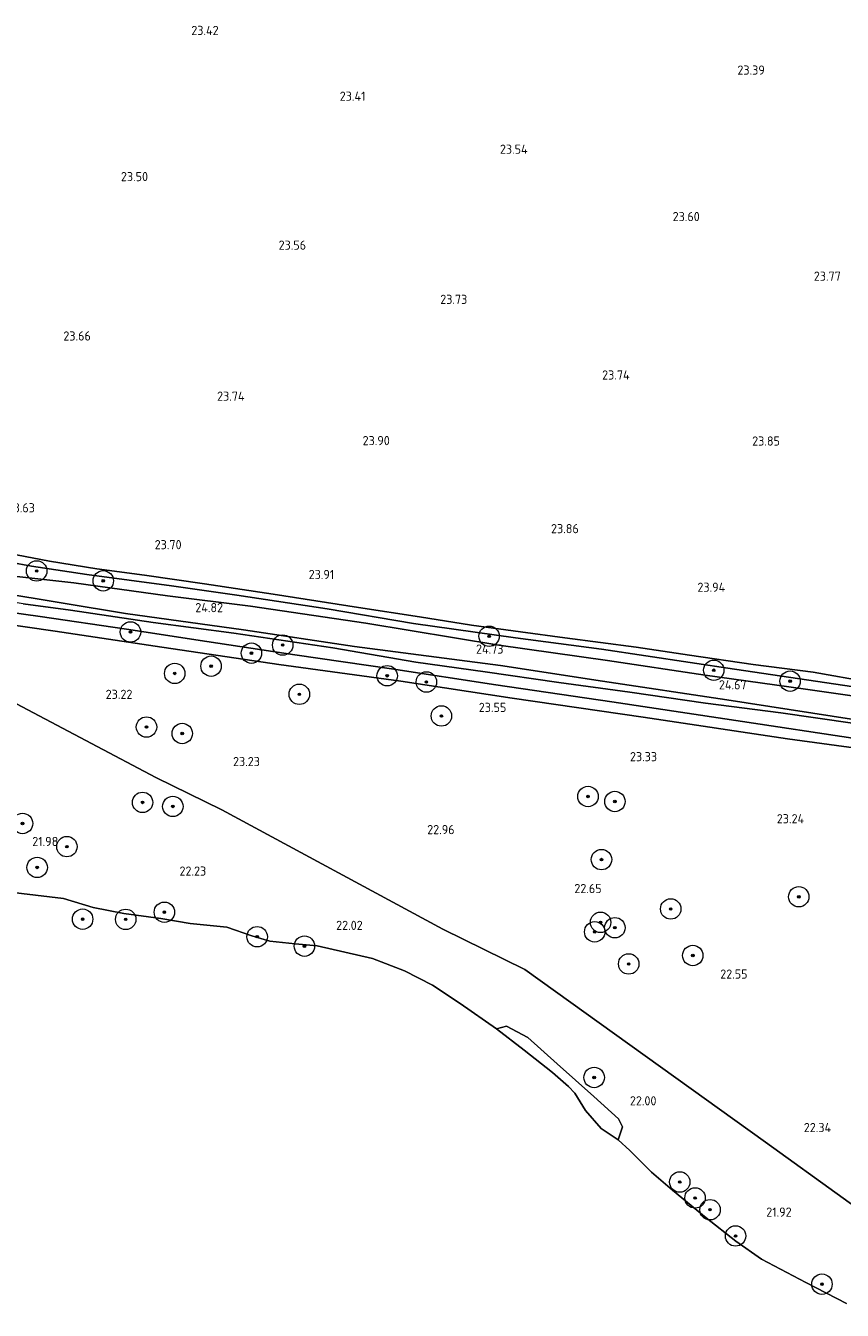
# Model space of a CAD drawing. Extents: x 184075 to 186166, y 346026 to 349063.
# Tile 74 of 136: x 184856 to 185016, y 347110 to 347362. Entities that reach past the tile are written whole.
import ezdxf
from ezdxf.enums import TextEntityAlignment as Align

# ---------------------------------------------------------------- set-up
doc = ezdxf.new("R2010")
doc.units = 0
for name, color, linetype, lineweight in [('B-ME-GR-BOOM-S', 90, 'Continuous', 25), ('B-ME-GR-BOUWLAND_AKKERBOUW-GV', 80, 'Continuous', 13), ('B-ME-GR-GRAS-GV', 60, 'Continuous', 13), ('B-ME-GW-TALUD_KRUIN-G', 90, 'Continuous', 18), ('B-ME-GW-TALUD_TEEN-G', 90, 'Continuous', 18), ('B-ME-IE-TERREINAFSCHEIDING_KUNSTMATIG_HEKWERK-G', 20, 'IE-TERREINAFSCHEIDING-KUNSTMATIG', 18), ('B-ME-OG-HOOGTEPUNT-S', 7, 'Continuous', 25), ('B-ME-OG-TERREIN_GROEN-GV', 7, 'Continuous', 18), ('B-ME-OG-WATER_POEL-GV', 7, 'Continuous', 18), ('B-ME-VH-VERHARDING_ASFALT-GV', 252, 'Continuous', 18)]:
    doc.layers.add(name, color=color, linetype=linetype, lineweight=lineweight)
doc.styles.add('NLCS-ISO-ANNOTATIVE-T18', font='NLCS-ISO.ttf', dxfattribs={"height": 1.8})
doc.linetypes.add('IE-TERREINAFSCHEIDING-KUNSTMATIG', pattern='A,4,[82,NLCS.SHX,S=0.75,R=90,X=0,Y=0],4,-2', length=10)

# ---------------------------------------------------------------- blocks, each defined once
blk = doc.blocks.new('SAL-HOOGTELABEL-SO')
at = {"color": 0, "linetype": 'ByBlock', "lineweight": -2, "style": 'NLCS-ISO-ANNOTATIVE-T18'}
blk.add_attdef('HOOGTE', text='', height=1.8, dxfattribs=at).set_placement((2.79, 0), align=Align.RIGHT)
blk = doc.blocks.new('SGR-BOOM_01-SO')
at = {"linetype": 'ByBlock', "lineweight": 18}
h = blk.add_hatch(color=0, dxfattribs=at)
h.dxf.hatch_style = 1
edge = h.paths.add_edge_path()
edge.add_arc((0, 0), 0.25, 0, 360)
at = {"color": 0, "linetype": 'ByBlock', "lineweight": 18}
for radius in [2, 0.25]:
    blk.add_circle((0, 0), radius, dxfattribs=at)

msp = doc.modelspace()

# ---------------------------------------------------------------- linework, layer by layer
at = {"layer": 'B-ME-GR-BOUWLAND_AKKERBOUW-GV'}
msp.add_polyline3d([(185021.362, 347233.27, 24.125), (185010.335, 347235.254, 23.955), (184998.612, 347236.755, 23.944), (184986.102, 347238.569, 23.971), (184975.701, 347240.16, 23.974), (184961.726, 347241.977, 24.098), (184953.016, 347243.17, 24.102), (184943.416, 347244.423, 24.106), (184933.238, 347246.083, 24.106), (184921.32, 347247.922, 23.99), (184904.604, 347250.491, 23.959), (184891.146, 347252.524, 23.874), (184879.402, 347254.221, 23.831), (184870.043, 347255.466, 23.797), (184860.799, 347256.98, 23.692), (184847.84, 347259.44, 23.928)], dxfattribs=at)
at = {"layer": 'B-ME-GR-GRAS-GV'}
for points in [[(184847.84, 347259.44, 23.928), (184860.799, 347256.98, 23.692), (184870.043, 347255.466, 23.797), (184879.402, 347254.221, 23.831), (184891.146, 347252.524, 23.874), (184904.604, 347250.491, 23.959), (184921.32, 347247.922, 23.99), (184933.238, 347246.083, 24.106), (184943.416, 347244.423, 24.106), (184953.016, 347243.17, 24.102), (184961.726, 347241.977, 24.098), (184975.701, 347240.16, 23.974), (184986.102, 347238.569, 23.971), (184998.612, 347236.755, 23.944), (185010.335, 347235.254, 23.955), (185021.362, 347233.27, 24.125)], [(184848.704, 347257.56, 24.616), (184857.268, 347255.995, 24.608), (184868.128, 347254.393, 24.631), (184884.7, 347252.146, 24.651), (184897.47, 347250.332, 24.686), (184915.142, 347247.614, 24.686), (184932.056, 347244.78, 24.736), (184952.032, 347241.936, 24.674), (184968.907, 347239.754, 24.643), (184994.964, 347235.826, 24.624), (185025.336, 347231.295, 24.655)], [(185025.336, 347231.295, 24.655), (184994.964, 347235.826, 24.624), (184968.907, 347239.754, 24.643), (184952.032, 347241.936, 24.674), (184932.056, 347244.78, 24.736), (184915.142, 347247.614, 24.686), (184897.47, 347250.332, 24.686), (184884.7, 347252.146, 24.651), (184868.128, 347254.393, 24.631), (184857.268, 347255.995, 24.608), (184848.704, 347257.56, 24.616)], [(185028.023, 347229.15, 24.709), (185008.367, 347231.958, 24.709), (184989.209, 347234.675, 24.666), (184970.092, 347237.5, 24.72), (184948.759, 347240.529, 24.744), (184922.722, 347244.846, 24.778), (184900.169, 347248.158, 24.782), (184883.896, 347250.215, 24.728), (184865.58, 347252.723, 24.72), (184853.199, 347254.127, 24.713)], [(184836.491, 347249.299, 23.863), (184858.957, 347246.121, 23.963), (184875.87, 347243.674, 23.947), (184891.608, 347241.25, 23.959), (184908.811, 347238.666, 23.951), (184927.742, 347235.898, 23.974), (184948.196, 347232.778, 24.001), (184970.936, 347229.464, 23.986), (184993.046, 347226.132, 23.928), (185021.573, 347221.8, 23.862)], [(185021.573, 347221.8, 23.862), (184993.046, 347226.132, 23.928), (184970.936, 347229.464, 23.986), (184948.196, 347232.778, 24.001), (184927.742, 347235.898, 23.974), (184908.811, 347238.666, 23.951), (184891.608, 347241.25, 23.959), (184875.87, 347243.674, 23.947), (184858.957, 347246.121, 23.963), (184836.491, 347249.299, 23.863)], [(184850.823, 347250.832, 24.72), (184875.673, 347246.735, 24.751), (184898.766, 347243.556, 24.759), (184920.508, 347240.277, 24.747), (184949.098, 347236.518, 24.697), (184969.095, 347233.459, 24.709), (184993.415, 347229.81, 24.635), (185022.489, 347225.337, 24.693)], [(185035.11, 347218.123, 23.673), (185005.336, 347222.185, 23.588), (184977.056, 347226.402, 23.7), (184951.41, 347230.156, 23.727), (184929.612, 347233.507, 23.719), (184905.71, 347236.755, 23.75), (184881.513, 347240.302, 23.735), (184861.903, 347243.285, 23.727), (184838.77, 347246.586, 23.669)], [(184838.77, 347246.586, 23.669), (184861.903, 347243.285, 23.727), (184881.513, 347240.302, 23.735), (184905.71, 347236.755, 23.75), (184929.612, 347233.507, 23.719), (184951.41, 347230.156, 23.727), (184977.056, 347226.402, 23.7), (185005.336, 347222.185, 23.588), (185035.11, 347218.123, 23.673)], [(185018.048, 347225.276, 24.701), (185003.996, 347227.256, 24.682), (184989.233, 347229.164, 24.628), (184974.454, 347231.316, 24.651), (184960.559, 347233.228, 24.697), (184946.119, 347235.303, 24.643), (184932.551, 347237.173, 24.624), (184916.273, 347240.032, 24.732), (184896.903, 347242.895, 24.798), (184881.088, 347244.997, 24.744), (184864.932, 347247.366, 24.732), (184855.647, 347248.639, 24.736)], [(184855.647, 347248.639, 24.736), (184864.932, 347247.366, 24.732), (184881.088, 347244.997, 24.744), (184896.903, 347242.895, 24.798), (184916.273, 347240.032, 24.732), (184932.551, 347237.173, 24.624), (184946.119, 347235.303, 24.643), (184960.559, 347233.228, 24.697), (184974.454, 347231.316, 24.651), (184989.233, 347229.164, 24.628), (185003.996, 347227.256, 24.682), (185018.048, 347225.276, 24.701)], [(185046.638, 347110.26, 21.981), (185001.04, 347143.167, 22.077), (184953.864, 347177.036, 22.089), (184937.823, 347184.89, 22.17), (184894.553, 347208.263, 22.661), (184881.649, 347214.583, 22.638), (184869.05, 347221.299, 23.059), (184833.777, 347239.878, 23.051)], [(184833.777, 347239.878, 23.051), (184869.05, 347221.299, 23.059), (184881.649, 347214.583, 22.638), (184894.553, 347208.263, 22.661), (184937.823, 347184.89, 22.17), (184953.864, 347177.036, 22.089), (185001.04, 347143.167, 22.077), (185046.638, 347110.26, 21.981)], [(185016.895, 347111.591, 21.266), (185008.889, 347115.679, 21.266), (185000.25, 347120.273, 21.266), (184995.183, 347123.779, 21.266), (184989.372, 347128.394, 21.266), (184982.777, 347133.819, 21.266), (184978.664, 347137.283, 21.266), (184974.436, 347141.563, 21.266), (184972.176, 347143.674, 21.266), (184973.02, 347146.221, 21.546), (184972.23, 347147.748, 21.678), (184967.367, 347152.138, 21.689), (184960.182, 347158.506, 21.585), (184954.461, 347163.71, 21.589), (184950.294, 347165.904, 21.481), (184948.314, 347165.411, 21.266), (184941.237, 347170.324, 21.266), (184935.771, 347173.972, 21.266), (184930.318, 347176.75, 21.266), (184924.048, 347179.151, 21.266), (184913.228, 347181.671, 21.266), (184908.882, 347182.03, 21.266), (184903.953, 347182.574, 21.266), (184900.442, 347183.621, 21.266), (184895.513, 347185.318, 21.266), (184888.313, 347185.995, 21.266), (184882.597, 347187.016, 21.266), (184875.373, 347187.995, 21.266), (184869.342, 347189.141, 21.266), (184863.518, 347190.928, 21.266), (184847.026, 347192.862, 21.266)]]:
    msp.add_polyline3d(points, dxfattribs=at)
at = {"layer": 'B-ME-GW-TALUD_KRUIN-G'}
for points in [[(184834.039, 347261.902, 24.307), (184839.416, 347259.973, 24.55), (184848.704, 347257.56, 24.616), (184857.268, 347255.995, 24.608), (184868.128, 347254.393, 24.631), (184884.7, 347252.146, 24.651), (184897.47, 347250.332, 24.686), (184915.142, 347247.614, 24.686), (184932.056, 347244.78, 24.736), (184952.032, 347241.936, 24.674), (184968.907, 347239.754, 24.643), (184994.964, 347235.826, 24.624), (185025.336, 347231.295, 24.655), (185050.558, 347227.614, 24.713), (185067.205, 347225.312, 24.759)], [(185050.04, 347220.432, 24.705), (185030.176, 347223.872, 24.705), (185018.048, 347225.276, 24.701), (185003.996, 347227.256, 24.682), (184989.233, 347229.164, 24.628), (184974.454, 347231.316, 24.651), (184960.559, 347233.228, 24.697), (184946.119, 347235.303, 24.643), (184932.551, 347237.173, 24.624), (184916.273, 347240.032, 24.732), (184896.903, 347242.895, 24.798), (184881.088, 347244.997, 24.744), (184864.932, 347247.366, 24.732), (184855.647, 347248.639, 24.736), (184847.961, 347249.873, 24.74), (184838.598, 347251.868, 24.709), (184828.027, 347253.587, 24.716), (184817.405, 347254.28, 24.693), (184812.551, 347254.971, 24.593)]]:
    msp.add_polyline3d(points, dxfattribs=at)
at = {"layer": 'B-ME-GW-TALUD_TEEN-G'}
for points in [[(185067.205, 347225.312, 24.759), (185058.548, 347227.689, 24.291), (185051.65, 347228.886, 24.036), (185041.916, 347230.747, 24.025), (185030.71, 347232.07, 24.036), (185021.362, 347233.27, 24.125), (185010.335, 347235.254, 23.955), (184998.612, 347236.755, 23.944), (184986.102, 347238.569, 23.971), (184975.701, 347240.16, 23.974), (184961.726, 347241.977, 24.098), (184953.016, 347243.17, 24.102), (184943.416, 347244.423, 24.106), (184933.238, 347246.083, 24.106), (184921.32, 347247.922, 23.99), (184904.604, 347250.491, 23.959), (184891.146, 347252.524, 23.874), (184879.402, 347254.221, 23.831), (184870.043, 347255.466, 23.797), (184860.799, 347256.98, 23.692), (184847.84, 347259.44, 23.928), (184834.039, 347261.902, 24.307)], [(184858.957, 347246.121, 23.963), (184836.491, 347249.299, 23.863), (184824.749, 347250.808, 23.863), (184812.417, 347251.934, 23.81)], [(184858.957, 347246.121, 23.963), (184875.87, 347243.674, 23.947), (184891.608, 347241.25, 23.959), (184908.811, 347238.666, 23.951), (184927.742, 347235.898, 23.974), (184948.196, 347232.778, 24.001), (184970.936, 347229.464, 23.986), (184993.046, 347226.132, 23.928), (185021.573, 347221.8, 23.862), (185044.885, 347218.467, 23.924), (185047.396, 347218.982, 24.307), (185050.04, 347220.432, 24.705)]]:
    msp.add_polyline3d(points, dxfattribs=at)
at = {"layer": 'B-ME-IE-TERREINAFSCHEIDING_KUNSTMATIG_HEKWERK-G'}
msp.add_polyline3d([(184815.23, 347250.277, 23.618), (184838.77, 347246.586, 23.669), (184861.903, 347243.285, 23.727), (184881.513, 347240.302, 23.735), (184905.71, 347236.755, 23.75), (184929.612, 347233.507, 23.719), (184951.41, 347230.156, 23.727), (184977.056, 347226.402, 23.7), (185005.336, 347222.185, 23.588), (185035.11, 347218.123, 23.673), (185051.7, 347215.44, 24.098)], dxfattribs=at)
at = {"layer": 'B-ME-OG-TERREIN_GROEN-GV'}
msp.add_polyline3d([(184973.02, 347146.221, 21.546), (184972.176, 347143.674, 21.266), (184968.85, 347145.861, 21.266), (184965.73, 347149.393, 21.266), (184963.655, 347152.798, 21.266), (184962.428, 347154.121, 21.266), (184959.27, 347156.824, 21.266), (184953.722, 347161.228, 21.266), (184948.314, 347165.411, 21.266), (184950.294, 347165.904, 21.481), (184954.461, 347163.71, 21.589), (184960.182, 347158.506, 21.585), (184967.367, 347152.138, 21.689), (184972.23, 347147.748, 21.678)], close=True, dxfattribs=at)
at = {"layer": 'B-ME-OG-WATER_POEL-GV'}
msp.add_polyline3d([(184847.026, 347192.862, 21.266), (184863.518, 347190.928, 21.266), (184869.342, 347189.141, 21.266), (184875.373, 347187.995, 21.266), (184882.597, 347187.016, 21.266), (184888.313, 347185.995, 21.266), (184895.513, 347185.318, 21.266), (184900.442, 347183.621, 21.266), (184903.953, 347182.574, 21.266), (184908.882, 347182.03, 21.266), (184913.228, 347181.671, 21.266), (184924.048, 347179.151, 21.266), (184930.318, 347176.75, 21.266), (184935.771, 347173.972, 21.266), (184941.237, 347170.324, 21.266), (184948.314, 347165.411, 21.266), (184953.722, 347161.228, 21.266), (184959.27, 347156.824, 21.266), (184962.428, 347154.121, 21.266), (184963.655, 347152.798, 21.266), (184965.73, 347149.393, 21.266), (184968.85, 347145.861, 21.266), (184972.176, 347143.674, 21.266), (184974.436, 347141.563, 21.266), (184978.664, 347137.283, 21.266), (184982.777, 347133.819, 21.266), (184989.372, 347128.394, 21.266), (184995.183, 347123.779, 21.266), (185000.25, 347120.273, 21.266), (185008.889, 347115.679, 21.266), (185016.895, 347111.591, 21.266)], dxfattribs=at)
at = {"layer": 'B-ME-VH-VERHARDING_ASFALT-GV'}
for points in [[(184853.199, 347254.127, 24.713), (184865.58, 347252.723, 24.72), (184883.896, 347250.215, 24.728), (184900.169, 347248.158, 24.782), (184922.722, 347244.846, 24.778), (184948.759, 347240.529, 24.744), (184970.092, 347237.5, 24.72), (184989.209, 347234.675, 24.666), (185008.367, 347231.958, 24.709), (185028.023, 347229.15, 24.709)], [(185022.489, 347225.337, 24.693), (184993.415, 347229.81, 24.635), (184969.095, 347233.459, 24.709), (184949.098, 347236.518, 24.697), (184920.508, 347240.277, 24.747), (184898.766, 347243.556, 24.759), (184875.673, 347246.735, 24.751), (184850.823, 347250.832, 24.72)]]:
    msp.add_polyline3d(points, dxfattribs=at)

# ---------------------------------------------------------------- block references
at = {"layer": 'B-ME-GR-BOOM-S'}
for p in [(184858.287, 347255.067, 24.765), (184871.329, 347253.131, 24.782), (184876.653, 347243.112, 23.824), (184946.883, 347242.274, 24.843), (184906.462, 347240.554, 24.243), (184900.338, 347238.962, 24.029), (184885.319, 347234.995, 23.554), (184892.439, 347236.418, 23.632), (184926.924, 347234.543, 23.92), (184990.875, 347235.618, 24.725), (184934.601, 347233.317, 23.92), (185005.826, 347233.48, 24.743), (184909.723, 347230.912, 23.554), (184879.79, 347224.499, 23.231), (184937.54, 347226.66, 23.487), (184886.794, 347223.232, 23.109), (184879.025, 347209.737, 22.39), (184966.25, 347210.894, 23.209), (184971.519, 347209.909, 23.209), (184884.95, 347208.949, 22.526), (184855.524, 347205.611, 21.888), (184864.21, 347201.068, 21.749), (184858.375, 347197.002, 21.629), (184968.886, 347198.532, 22.734), (185007.523, 347191.254, 23.263), (184867.292, 347186.869, 21.478), (184875.718, 347186.83, 21.426), (184883.296, 347188.228, 21.517), (184982.446, 347188.864, 22.638), (184967.559, 347184.389, 22.664), (184968.716, 347186.246, 22.621), (184971.51, 347185.193, 22.472), (184901.458, 347183.431, 21.539), (184910.718, 347181.586, 21.766), (184986.767, 347179.754, 22.804), (184974.221, 347178.094, 22.533), (184967.449, 347155.864, 21.946), (184984.215, 347135.39, 21.667), (184987.214, 347132.266, 21.711), (184990.147, 347129.963, 21.684), (184995.148, 347124.822, 21.615), (185012.066, 347115.381, 21.737)]:
    msp.add_blockref('SGR-BOOM_01-SO', p, dxfattribs=at)
at = {"layer": 'B-ME-OG-HOOGTEPUNT-S'}
for p, values in [((184891.125, 347360.025, 23.418), {'HOOGTE': '23.42'}), ((184998.079, 347352.263, 23.387), {'HOOGTE': '23.39'}), ((184919.88, 347347.148, 23.41), {'HOOGTE': '23.41'}), ((184951.635, 347336.765, 23.542), {'HOOGTE': '23.54'}), ((184877.305, 347331.405, 23.503), {'HOOGTE': '23.50'}), ((184985.34, 347323.573, 23.603), {'HOOGTE': '23.60'}), ((184908.253, 347317.978, 23.557), {'HOOGTE': '23.56'}), ((185012.97, 347311.904, 23.766), {'HOOGTE': '23.77'}), ((184939.816, 347307.359, 23.727), {'HOOGTE': '23.73'}), ((184866.1, 347300.188, 23.661), {'HOOGTE': '23.66'}), ((184971.609, 347292.545, 23.739), {'HOOGTE': '23.74'}), ((184896.205, 347288.397, 23.735), {'HOOGTE': '23.74'}), ((184924.648, 347279.697, 23.901), {'HOOGTE': '23.90'}), ((185001.042, 347279.612, 23.847), {'HOOGTE': '23.85'}), ((184855.148, 347266.539, 23.627), {'HOOGTE': '23.63'}), ((184961.651, 347262.454, 23.855), {'HOOGTE': '23.86'}), ((184883.871, 347259.316, 23.7), {'HOOGTE': '23.70'}), ((184913.767, 347253.47, 23.905), {'HOOGTE': '23.91'}), ((184990.332, 347250.978, 23.944), {'HOOGTE': '23.94'}), ((184892.001, 347246.988, 24.817), {'HOOGTE': '24.82'}), ((184946.912, 347238.862, 24.732), {'HOOGTE': '24.73'}), ((184874.25, 347230, 23.221), {'HOOGTE': '23.22'}), ((184994.51, 347231.869, 24.67), {'HOOGTE': '24.67'}), ((184947.465, 347227.446, 23.553), {'HOOGTE': '23.55'}), ((184976.981, 347217.796, 23.333), {'HOOGTE': '23.33'}), ((184899.215, 347216.836, 23.229), {'HOOGTE': '23.23'}), ((185005.781, 347205.637, 23.24), {'HOOGTE': '23.24'}), ((184937.329, 347203.509, 22.958), {'HOOGTE': '22.96'}), ((184859.73, 347201.186, 21.977), {'HOOGTE': '21.98'}), ((184888.696, 347195.383, 22.228), {'HOOGTE': '22.23'}), ((184966.13, 347191.963, 22.649), {'HOOGTE': '22.65'}), ((184919.342, 347184.753, 22.023), {'HOOGTE': '22.02'}), ((184994.697, 347175.212, 22.548), {'HOOGTE': '22.55'}), ((184976.865, 347150.395, 22), {'HOOGTE': '22.00'}), ((185011.069, 347145.155, 22.336), {'HOOGTE': '22.34'}), ((185003.335, 347128.595, 21.919), {'HOOGTE': '21.92'})]:
    msp.add_blockref('SAL-HOOGTELABEL-SO', p, dxfattribs=at).add_auto_attribs(values)

doc.saveas('drawing.dxf')
